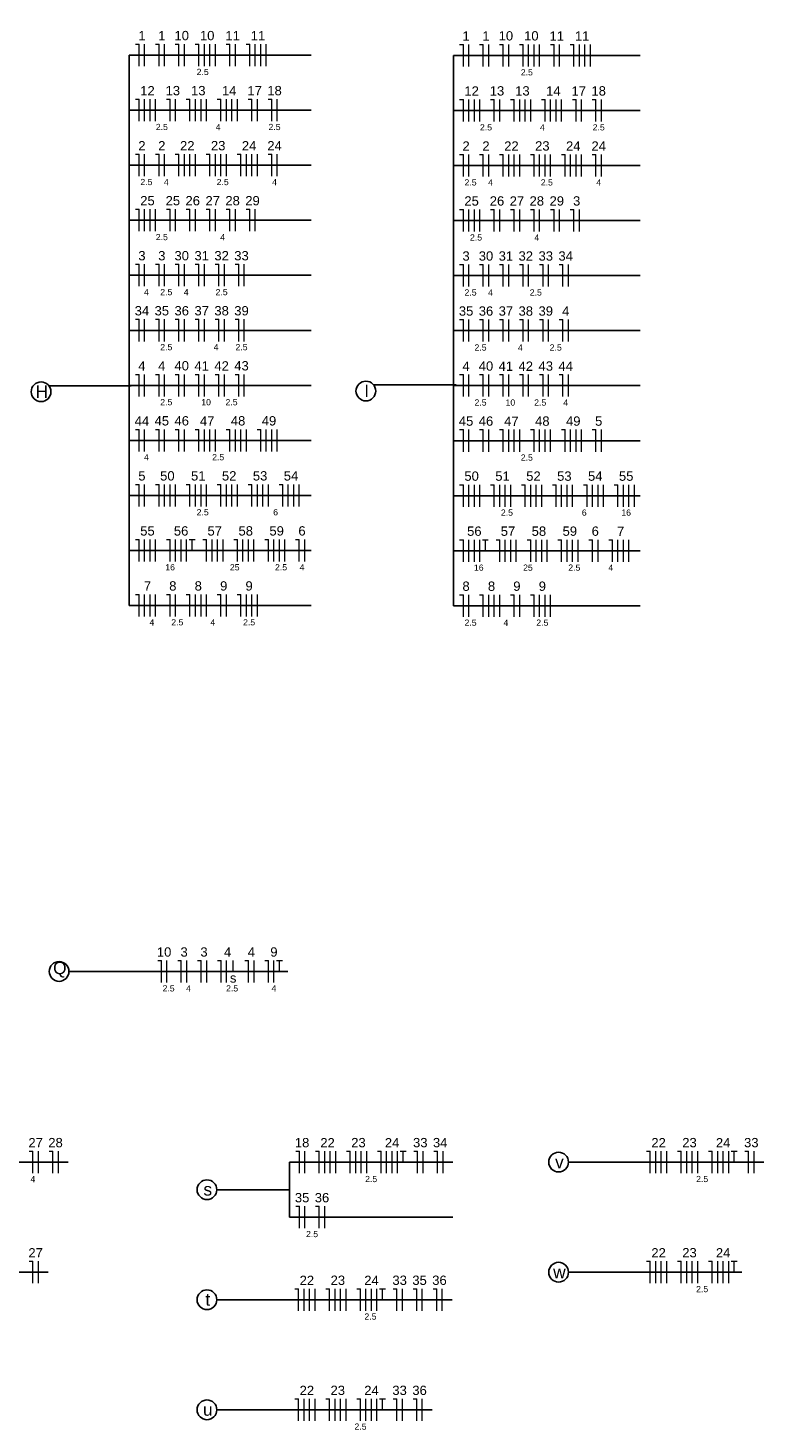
# Model space of a CAD drawing. Header units: millimetres. Extents: x 7 to 269, y 1 to 169.
# Tile 7 of 115: x 35.47 to 43.83, y 62.85 to 78.75. Entities that reach past the tile are written whole.
import ezdxf

# ---------------------------------------------------------------- set-up
doc = ezdxf.new("R2010")
doc.units = ezdxf.units.MM
doc.header["$MEASUREMENT"] = 0
doc.layers.add('Fiação - Marco Polo', color=3, linetype='Continuous', lineweight=9)
doc.layers.add('Linha de Chamada - Marco Polo', color=1, linetype='Continuous', lineweight=25)
doc.styles.add('Arial', font='arial.ttf')

msp = doc.modelspace()

# ---------------------------------------------------------------- linework, layer by layer
at = {"layer": 'Fiação - Marco Polo'}
for p, q in [((36.689, 78.569), (36.731, 78.569)), ((36.731, 78.319), (36.731, 78.569)), ((36.793, 78.319), (36.793, 78.569)), ((36.915, 78.569), (36.957, 78.569)), ((36.957, 78.319), (36.957, 78.569)), ((37.019, 78.319), (37.019, 78.569)), ((37.141, 78.569), (37.183, 78.569)), ((37.183, 78.319), (37.183, 78.569)), ((37.245, 78.319), (37.245, 78.569)), ((37.367, 78.569), (37.409, 78.569)), ((37.409, 78.319), (37.409, 78.569)), ((37.472, 78.319), (37.472, 78.569)), ((37.534, 78.319), (37.534, 78.569)), ((37.597, 78.319), (37.597, 78.569)), ((37.719, 78.569), (37.76, 78.569)), ((37.76, 78.319), (37.76, 78.569)), ((37.823, 78.319), (37.823, 78.569)), ((37.945, 78.569), (37.986, 78.569)), ((37.986, 78.319), (37.986, 78.569)), ((38.049, 78.319), (38.049, 78.569)), ((38.111, 78.319), (38.111, 78.569)), ((38.174, 78.319), (38.174, 78.569)), ((40.37, 78.566), (40.412, 78.566)), ((40.412, 78.316), (40.412, 78.566)), ((40.475, 78.316), (40.475, 78.566)), ((40.596, 78.566), (40.638, 78.566)), ((40.638, 78.316), (40.638, 78.566)), ((40.701, 78.316), (40.701, 78.566)), ((40.823, 78.566), (40.864, 78.566)), ((40.864, 78.316), (40.864, 78.566)), ((40.927, 78.316), (40.927, 78.566)), ((41.049, 78.566), (41.09, 78.566)), ((41.09, 78.316), (41.09, 78.566)), ((41.153, 78.316), (41.153, 78.566)), ((41.215, 78.316), (41.215, 78.566)), ((41.278, 78.316), (41.278, 78.566)), ((41.4, 78.566), (41.442, 78.566)), ((41.442, 78.316), (41.442, 78.566)), ((41.504, 78.316), (41.504, 78.566)), ((41.626, 78.566), (41.668, 78.566)), ((41.668, 78.316), (41.668, 78.566)), ((41.73, 78.316), (41.73, 78.566)), ((41.793, 78.316), (41.793, 78.566)), ((41.855, 78.316), (41.855, 78.566)), ((36.689, 77.944), (36.731, 77.944)), ((36.731, 77.694), (36.731, 77.944)), ((36.793, 77.694), (36.793, 77.944)), ((36.856, 77.694), (36.856, 77.944)), ((36.918, 77.694), (36.918, 77.944)), ((37.04, 77.944), (37.082, 77.944)), ((37.082, 77.694), (37.082, 77.944)), ((37.144, 77.694), (37.144, 77.944)), ((37.266, 77.944), (37.308, 77.944)), ((37.308, 77.694), (37.308, 77.944)), ((37.37, 77.694), (37.37, 77.944)), ((37.433, 77.694), (37.433, 77.944)), ((37.495, 77.694), (37.495, 77.944)), ((37.617, 77.944), (37.659, 77.944)), ((37.659, 77.694), (37.659, 77.944)), ((37.722, 77.694), (37.722, 77.944)), ((37.784, 77.694), (37.784, 77.944)), ((37.847, 77.694), (37.847, 77.944)), ((37.969, 77.944), (38.01, 77.944)), ((38.01, 77.694), (38.01, 77.944)), ((38.073, 77.694), (38.073, 77.944)), ((38.195, 77.944), (38.236, 77.944)), ((38.236, 77.694), (38.236, 77.944)), ((38.299, 77.694), (38.299, 77.944)), ((40.37, 77.941), (40.412, 77.941)), ((40.412, 77.691), (40.412, 77.941)), ((40.475, 77.691), (40.475, 77.941)), ((40.537, 77.691), (40.537, 77.941)), ((40.6, 77.691), (40.6, 77.941)), ((40.721, 77.941), (40.763, 77.941)), ((40.763, 77.691), (40.763, 77.941)), ((40.826, 77.691), (40.826, 77.941)), ((40.948, 77.941), (40.989, 77.941)), ((40.989, 77.691), (40.989, 77.941)), ((41.052, 77.691), (41.052, 77.941)), ((41.114, 77.691), (41.114, 77.941)), ((41.177, 77.691), (41.177, 77.941)), ((41.299, 77.941), (41.34, 77.941)), ((41.34, 77.691), (41.34, 77.941)), ((41.403, 77.691), (41.403, 77.941)), ((41.465, 77.691), (41.465, 77.941)), ((41.528, 77.691), (41.528, 77.941)), ((41.65, 77.941), (41.692, 77.941)), ((41.692, 77.691), (41.692, 77.941)), ((41.754, 77.691), (41.754, 77.941)), ((41.876, 77.941), (41.918, 77.941)), ((41.918, 77.691), (41.918, 77.941)), ((41.98, 77.691), (41.98, 77.941)), ((36.689, 77.319), (36.731, 77.319)), ((36.731, 77.069), (36.731, 77.319)), ((36.793, 77.069), (36.793, 77.319)), ((36.915, 77.319), (36.957, 77.319)), ((36.957, 77.069), (36.957, 77.319)), ((37.019, 77.069), (37.019, 77.319)), ((37.141, 77.319), (37.183, 77.319)), ((37.183, 77.069), (37.183, 77.319)), ((37.245, 77.069), (37.245, 77.319)), ((37.308, 77.069), (37.308, 77.319)), ((37.37, 77.069), (37.37, 77.319)), ((37.492, 77.319), (37.534, 77.319)), ((37.534, 77.069), (37.534, 77.319)), ((37.597, 77.069), (37.597, 77.319)), ((37.659, 77.069), (37.659, 77.319)), ((37.722, 77.069), (37.722, 77.319)), ((37.844, 77.319), (37.885, 77.319)), ((37.885, 77.069), (37.885, 77.319)), ((37.948, 77.069), (37.948, 77.319)), ((38.01, 77.069), (38.01, 77.319)), ((38.073, 77.069), (38.073, 77.319)), ((38.195, 77.319), (38.236, 77.319)), ((38.236, 77.069), (38.236, 77.319)), ((38.299, 77.069), (38.299, 77.319)), ((40.37, 77.316), (40.412, 77.316)), ((40.412, 77.066), (40.412, 77.316)), ((40.475, 77.066), (40.475, 77.316)), ((40.596, 77.316), (40.638, 77.316)), ((40.638, 77.066), (40.638, 77.316)), ((40.701, 77.066), (40.701, 77.316)), ((40.823, 77.316), (40.864, 77.316)), ((40.864, 77.066), (40.864, 77.316)), ((40.927, 77.066), (40.927, 77.316)), ((40.989, 77.066), (40.989, 77.316)), ((41.052, 77.066), (41.052, 77.316)), ((41.174, 77.316), (41.215, 77.316)), ((41.215, 77.066), (41.215, 77.316)), ((41.278, 77.066), (41.278, 77.316)), ((41.34, 77.066), (41.34, 77.316)), ((41.403, 77.066), (41.403, 77.316)), ((41.525, 77.316), (41.567, 77.316)), ((41.567, 77.066), (41.567, 77.316)), ((41.629, 77.066), (41.629, 77.316)), ((41.692, 77.066), (41.692, 77.316)), ((41.754, 77.066), (41.754, 77.316)), ((41.876, 77.316), (41.918, 77.316)), ((41.918, 77.066), (41.918, 77.316)), ((41.98, 77.066), (41.98, 77.316)), ((36.689, 76.694), (36.731, 76.694)), ((36.731, 76.444), (36.731, 76.694)), ((36.793, 76.444), (36.793, 76.694)), ((36.856, 76.444), (36.856, 76.694)), ((36.918, 76.444), (36.918, 76.694)), ((37.04, 76.694), (37.082, 76.694)), ((37.082, 76.444), (37.082, 76.694)), ((37.144, 76.444), (37.144, 76.694)), ((37.266, 76.694), (37.308, 76.694)), ((37.308, 76.444), (37.308, 76.694)), ((37.37, 76.444), (37.37, 76.694)), ((37.492, 76.694), (37.534, 76.694)), ((37.534, 76.444), (37.534, 76.694)), ((37.597, 76.444), (37.597, 76.694)), ((37.719, 76.694), (37.76, 76.694)), ((37.76, 76.444), (37.76, 76.694)), ((37.823, 76.444), (37.823, 76.694)), ((37.945, 76.694), (37.986, 76.694)), ((37.986, 76.444), (37.986, 76.694)), ((38.049, 76.444), (38.049, 76.694)), ((40.37, 76.691), (40.412, 76.691)), ((40.412, 76.441), (40.412, 76.691)), ((40.475, 76.441), (40.475, 76.691)), ((40.537, 76.441), (40.537, 76.691)), ((40.6, 76.441), (40.6, 76.691)), ((40.721, 76.691), (40.763, 76.691)), ((40.763, 76.441), (40.763, 76.691)), ((40.826, 76.441), (40.826, 76.691)), ((40.948, 76.691), (40.989, 76.691)), ((40.989, 76.441), (40.989, 76.691)), ((41.052, 76.441), (41.052, 76.691)), ((41.174, 76.691), (41.215, 76.691)), ((41.215, 76.441), (41.215, 76.691)), ((41.278, 76.441), (41.278, 76.691)), ((41.4, 76.691), (41.442, 76.691)), ((41.442, 76.441), (41.442, 76.691)), ((41.504, 76.441), (41.504, 76.691)), ((41.626, 76.691), (41.668, 76.691)), ((41.668, 76.441), (41.668, 76.691)), ((41.73, 76.441), (41.73, 76.691)), ((36.689, 76.069), (36.731, 76.069)), ((36.731, 75.819), (36.731, 76.069)), ((36.793, 75.819), (36.793, 76.069)), ((36.915, 76.069), (36.957, 76.069)), ((36.957, 75.819), (36.957, 76.069)), ((37.019, 75.819), (37.019, 76.069)), ((37.141, 76.069), (37.183, 76.069)), ((37.183, 75.819), (37.183, 76.069)), ((37.245, 75.819), (37.245, 76.069)), ((37.367, 76.069), (37.409, 76.069)), ((37.409, 75.819), (37.409, 76.069)), ((37.472, 75.819), (37.472, 76.069)), ((37.594, 76.069), (37.635, 76.069)), ((37.635, 75.819), (37.635, 76.069)), ((37.698, 75.819), (37.698, 76.069)), ((37.82, 76.069), (37.861, 76.069)), ((37.861, 75.819), (37.861, 76.069)), ((37.924, 75.819), (37.924, 76.069)), ((40.37, 76.066), (40.412, 76.066)), ((40.412, 75.816), (40.412, 76.066)), ((40.475, 75.816), (40.475, 76.066)), ((40.596, 76.066), (40.638, 76.066)), ((40.638, 75.816), (40.638, 76.066)), ((40.701, 75.816), (40.701, 76.066)), ((40.823, 76.066), (40.864, 76.066)), ((40.864, 75.816), (40.864, 76.066)), ((40.927, 75.816), (40.927, 76.066)), ((41.049, 76.066), (41.09, 76.066)), ((41.09, 75.816), (41.09, 76.066)), ((41.153, 75.816), (41.153, 76.066)), ((41.275, 76.066), (41.317, 76.066)), ((41.317, 75.816), (41.317, 76.066)), ((41.379, 75.816), (41.379, 76.066)), ((41.501, 76.066), (41.543, 76.066)), ((41.543, 75.816), (41.543, 76.066)), ((41.605, 75.816), (41.605, 76.066)), ((36.689, 75.444), (36.731, 75.444)), ((36.731, 75.194), (36.731, 75.444)), ((36.793, 75.194), (36.793, 75.444)), ((36.915, 75.444), (36.957, 75.444)), ((36.957, 75.194), (36.957, 75.444)), ((37.019, 75.194), (37.019, 75.444)), ((37.141, 75.444), (37.183, 75.444)), ((37.183, 75.194), (37.183, 75.444)), ((37.245, 75.194), (37.245, 75.444)), ((37.367, 75.444), (37.409, 75.444)), ((37.409, 75.194), (37.409, 75.444)), ((37.472, 75.194), (37.472, 75.444)), ((37.594, 75.444), (37.635, 75.444)), ((37.635, 75.194), (37.635, 75.444)), ((37.698, 75.194), (37.698, 75.444)), ((37.82, 75.444), (37.861, 75.444)), ((37.861, 75.194), (37.861, 75.444)), ((37.924, 75.194), (37.924, 75.444)), ((40.37, 75.441), (40.412, 75.441)), ((40.412, 75.191), (40.412, 75.441)), ((40.475, 75.191), (40.475, 75.441)), ((40.596, 75.441), (40.638, 75.441)), ((40.638, 75.191), (40.638, 75.441)), ((40.701, 75.191), (40.701, 75.441)), ((40.823, 75.441), (40.864, 75.441)), ((40.864, 75.191), (40.864, 75.441)), ((40.927, 75.191), (40.927, 75.441)), ((41.049, 75.441), (41.09, 75.441)), ((41.09, 75.191), (41.09, 75.441)), ((41.153, 75.191), (41.153, 75.441)), ((41.275, 75.441), (41.317, 75.441)), ((41.317, 75.191), (41.317, 75.441)), ((41.379, 75.191), (41.379, 75.441)), ((41.501, 75.441), (41.543, 75.441)), ((41.543, 75.191), (41.543, 75.441)), ((41.605, 75.191), (41.605, 75.441)), ((36.689, 74.819), (36.731, 74.819)), ((36.731, 74.569), (36.731, 74.819)), ((36.793, 74.569), (36.793, 74.819)), ((36.915, 74.819), (36.957, 74.819)), ((36.957, 74.569), (36.957, 74.819)), ((37.019, 74.569), (37.019, 74.819)), ((37.141, 74.819), (37.183, 74.819)), ((37.183, 74.569), (37.183, 74.819)), ((37.245, 74.569), (37.245, 74.819)), ((37.367, 74.819), (37.409, 74.819)), ((37.409, 74.569), (37.409, 74.819)), ((37.472, 74.569), (37.472, 74.819)), ((37.594, 74.819), (37.635, 74.819)), ((37.635, 74.569), (37.635, 74.819)), ((37.698, 74.569), (37.698, 74.819)), ((37.82, 74.819), (37.861, 74.819)), ((37.861, 74.569), (37.861, 74.819)), ((37.924, 74.569), (37.924, 74.819)), ((40.37, 74.816), (40.412, 74.816)), ((40.412, 74.566), (40.412, 74.816)), ((40.475, 74.566), (40.475, 74.816)), ((40.596, 74.816), (40.638, 74.816)), ((40.638, 74.566), (40.638, 74.816)), ((40.701, 74.566), (40.701, 74.816)), ((40.823, 74.816), (40.864, 74.816)), ((40.864, 74.566), (40.864, 74.816)), ((40.927, 74.566), (40.927, 74.816)), ((41.049, 74.816), (41.09, 74.816)), ((41.09, 74.566), (41.09, 74.816)), ((41.153, 74.566), (41.153, 74.816)), ((41.275, 74.816), (41.317, 74.816)), ((41.317, 74.566), (41.317, 74.816)), ((41.379, 74.566), (41.379, 74.816)), ((41.501, 74.816), (41.543, 74.816)), ((41.543, 74.566), (41.543, 74.816)), ((41.605, 74.566), (41.605, 74.816)), ((36.689, 74.194), (36.731, 74.194)), ((36.731, 73.944), (36.731, 74.194)), ((36.793, 73.944), (36.793, 74.194)), ((36.915, 74.194), (36.957, 74.194)), ((36.957, 73.944), (36.957, 74.194)), ((37.019, 73.944), (37.019, 74.194)), ((37.141, 74.194), (37.183, 74.194)), ((37.183, 73.944), (37.183, 74.194)), ((37.245, 73.944), (37.245, 74.194)), ((37.367, 74.194), (37.409, 74.194)), ((37.409, 73.944), (37.409, 74.194)), ((37.472, 73.944), (37.472, 74.194)), ((37.534, 73.944), (37.534, 74.194)), ((37.597, 73.944), (37.597, 74.194)), ((37.719, 74.194), (37.76, 74.194)), ((37.76, 73.944), (37.76, 74.194)), ((37.823, 73.944), (37.823, 74.194)), ((37.885, 73.944), (37.885, 74.194)), ((37.948, 73.944), (37.948, 74.194)), ((38.07, 74.194), (38.111, 74.194)), ((38.111, 73.944), (38.111, 74.194)), ((38.174, 73.944), (38.174, 74.194)), ((38.236, 73.944), (38.236, 74.194)), ((38.299, 73.944), (38.299, 74.194)), ((40.37, 74.191), (40.412, 74.191)), ((40.412, 73.941), (40.412, 74.191)), ((40.475, 73.941), (40.475, 74.191)), ((40.596, 74.191), (40.638, 74.191)), ((40.638, 73.941), (40.638, 74.191)), ((40.701, 73.941), (40.701, 74.191)), ((40.823, 74.191), (40.864, 74.191)), ((40.864, 73.941), (40.864, 74.191)), ((40.927, 73.941), (40.927, 74.191)), ((40.989, 73.941), (40.989, 74.191)), ((41.052, 73.941), (41.052, 74.191)), ((41.174, 74.191), (41.215, 74.191)), ((41.215, 73.941), (41.215, 74.191)), ((41.278, 73.941), (41.278, 74.191)), ((41.34, 73.941), (41.34, 74.191)), ((41.403, 73.941), (41.403, 74.191)), ((41.525, 74.191), (41.567, 74.191)), ((41.567, 73.941), (41.567, 74.191)), ((41.629, 73.941), (41.629, 74.191)), ((41.692, 73.941), (41.692, 74.191)), ((41.754, 73.941), (41.754, 74.191)), ((41.876, 74.191), (41.918, 74.191)), ((41.918, 73.941), (41.918, 74.191)), ((41.98, 73.941), (41.98, 74.191)), ((36.689, 73.569), (36.731, 73.569)), ((36.731, 73.319), (36.731, 73.569)), ((36.793, 73.319), (36.793, 73.569)), ((36.915, 73.569), (36.957, 73.569)), ((36.957, 73.319), (36.957, 73.569)), ((37.019, 73.319), (37.019, 73.569)), ((37.082, 73.319), (37.082, 73.569)), ((37.144, 73.319), (37.144, 73.569)), ((37.266, 73.569), (37.308, 73.569)), ((37.308, 73.319), (37.308, 73.569)), ((37.37, 73.319), (37.37, 73.569)), ((37.433, 73.319), (37.433, 73.569)), ((37.495, 73.319), (37.495, 73.569)), ((37.617, 73.569), (37.659, 73.569)), ((37.659, 73.319), (37.659, 73.569)), ((37.722, 73.319), (37.722, 73.569)), ((37.784, 73.319), (37.784, 73.569)), ((37.847, 73.319), (37.847, 73.569)), ((37.969, 73.569), (38.01, 73.569)), ((38.01, 73.319), (38.01, 73.569)), ((38.073, 73.319), (38.073, 73.569)), ((38.135, 73.319), (38.135, 73.569)), ((38.198, 73.319), (38.198, 73.569)), ((38.32, 73.569), (38.361, 73.569)), ((38.361, 73.319), (38.361, 73.569)), ((38.424, 73.319), (38.424, 73.569)), ((38.486, 73.319), (38.486, 73.569)), ((38.549, 73.319), (38.549, 73.569)), ((40.37, 73.566), (40.412, 73.566)), ((40.412, 73.316), (40.412, 73.566)), ((40.475, 73.316), (40.475, 73.566)), ((40.537, 73.316), (40.537, 73.566)), ((40.6, 73.316), (40.6, 73.566)), ((40.721, 73.566), (40.763, 73.566)), ((40.763, 73.316), (40.763, 73.566)), ((40.826, 73.316), (40.826, 73.566)), ((40.888, 73.316), (40.888, 73.566)), ((40.951, 73.316), (40.951, 73.566)), ((41.073, 73.566), (41.114, 73.566)), ((41.114, 73.316), (41.114, 73.566)), ((41.177, 73.316), (41.177, 73.566)), ((41.239, 73.316), (41.239, 73.566)), ((41.302, 73.316), (41.302, 73.566)), ((41.424, 73.566), (41.465, 73.566)), ((41.465, 73.316), (41.465, 73.566)), ((41.528, 73.316), (41.528, 73.566)), ((41.59, 73.316), (41.59, 73.566)), ((41.653, 73.316), (41.653, 73.566)), ((41.775, 73.566), (41.817, 73.566)), ((41.817, 73.316), (41.817, 73.566)), ((41.879, 73.316), (41.879, 73.566)), ((41.942, 73.316), (41.942, 73.566)), ((42.004, 73.316), (42.004, 73.566)), ((42.126, 73.566), (42.168, 73.566)), ((42.168, 73.316), (42.168, 73.566)), ((42.23, 73.316), (42.23, 73.566)), ((42.293, 73.316), (42.293, 73.566)), ((42.355, 73.316), (42.355, 73.566)), ((36.689, 72.944), (36.731, 72.944)), ((36.731, 72.694), (36.731, 72.944)), ((36.793, 72.694), (36.793, 72.944)), ((36.856, 72.694), (36.856, 72.944)), ((36.918, 72.694), (36.918, 72.944)), ((37.04, 72.944), (37.082, 72.944)), ((37.082, 72.694), (37.082, 72.944)), ((37.144, 72.694), (37.144, 72.944)), ((37.207, 72.694), (37.207, 72.944)), ((37.269, 72.694), (37.269, 72.944)), ((37.299, 72.944), (37.365, 72.944)), ((37.332, 72.819), (37.332, 72.944)), ((37.454, 72.944), (37.495, 72.944)), ((37.495, 72.694), (37.495, 72.944)), ((37.558, 72.694), (37.558, 72.944)), ((37.62, 72.694), (37.62, 72.944)), ((37.683, 72.694), (37.683, 72.944)), ((37.805, 72.944), (37.847, 72.944)), ((37.847, 72.694), (37.847, 72.944)), ((37.909, 72.694), (37.909, 72.944)), ((37.972, 72.694), (37.972, 72.944)), ((38.034, 72.694), (38.034, 72.944)), ((38.156, 72.944), (38.198, 72.944)), ((38.198, 72.694), (38.198, 72.944)), ((38.26, 72.694), (38.26, 72.944)), ((38.323, 72.694), (38.323, 72.944)), ((38.385, 72.694), (38.385, 72.944)), ((38.507, 72.944), (38.549, 72.944)), ((38.549, 72.694), (38.549, 72.944)), ((38.611, 72.694), (38.611, 72.944)), ((40.37, 72.941), (40.412, 72.941)), ((40.412, 72.691), (40.412, 72.941)), ((40.475, 72.691), (40.475, 72.941)), ((40.537, 72.691), (40.537, 72.941)), ((40.6, 72.691), (40.6, 72.941)), ((40.629, 72.941), (40.695, 72.941)), ((40.662, 72.816), (40.662, 72.941)), ((40.784, 72.941), (40.826, 72.941)), ((40.826, 72.691), (40.826, 72.941)), ((40.888, 72.691), (40.888, 72.941)), ((40.951, 72.691), (40.951, 72.941)), ((41.013, 72.691), (41.013, 72.941)), ((41.135, 72.941), (41.177, 72.941)), ((41.177, 72.691), (41.177, 72.941)), ((41.239, 72.691), (41.239, 72.941)), ((41.302, 72.691), (41.302, 72.941)), ((41.364, 72.691), (41.364, 72.941)), ((41.486, 72.941), (41.528, 72.941)), ((41.528, 72.691), (41.528, 72.941)), ((41.59, 72.691), (41.59, 72.941)), ((41.653, 72.691), (41.653, 72.941)), ((41.715, 72.691), (41.715, 72.941)), ((41.837, 72.941), (41.879, 72.941)), ((41.879, 72.691), (41.879, 72.941)), ((41.942, 72.691), (41.942, 72.941)), ((42.063, 72.941), (42.105, 72.941)), ((42.105, 72.691), (42.105, 72.941)), ((42.168, 72.691), (42.168, 72.941)), ((42.23, 72.691), (42.23, 72.941)), ((42.293, 72.691), (42.293, 72.941)), ((36.689, 72.319), (36.731, 72.319)), ((36.731, 72.069), (36.731, 72.319)), ((36.793, 72.069), (36.793, 72.319)), ((36.856, 72.069), (36.856, 72.319)), ((36.918, 72.069), (36.918, 72.319)), ((37.04, 72.319), (37.082, 72.319)), ((37.082, 72.069), (37.082, 72.319)), ((37.144, 72.069), (37.144, 72.319)), ((37.266, 72.319), (37.308, 72.319)), ((37.308, 72.069), (37.308, 72.319)), ((37.37, 72.069), (37.37, 72.319)), ((37.433, 72.069), (37.433, 72.319)), ((37.495, 72.069), (37.495, 72.319)), ((37.617, 72.319), (37.659, 72.319)), ((37.659, 72.069), (37.659, 72.319)), ((37.722, 72.069), (37.722, 72.319)), ((37.844, 72.319), (37.885, 72.319)), ((37.885, 72.069), (37.885, 72.319)), ((37.948, 72.069), (37.948, 72.319)), ((38.01, 72.069), (38.01, 72.319)), ((38.073, 72.069), (38.073, 72.319)), ((40.37, 72.316), (40.412, 72.316)), ((40.412, 72.066), (40.412, 72.316)), ((40.475, 72.066), (40.475, 72.316)), ((40.596, 72.316), (40.638, 72.316)), ((40.638, 72.066), (40.638, 72.316)), ((40.701, 72.066), (40.701, 72.316)), ((40.763, 72.066), (40.763, 72.316)), ((40.826, 72.066), (40.826, 72.316)), ((40.948, 72.316), (40.989, 72.316)), ((40.989, 72.066), (40.989, 72.316)), ((41.052, 72.066), (41.052, 72.316)), ((41.174, 72.316), (41.215, 72.316)), ((41.215, 72.066), (41.215, 72.316)), ((41.278, 72.066), (41.278, 72.316)), ((41.34, 72.066), (41.34, 72.316)), ((41.403, 72.066), (41.403, 72.316)), ((36.942, 68.163), (36.983, 68.163)), ((36.983, 67.913), (36.983, 68.163)), ((37.046, 67.913), (37.046, 68.163)), ((37.168, 68.163), (37.209, 68.163)), ((37.209, 67.913), (37.209, 68.163)), ((37.272, 67.913), (37.272, 68.163)), ((37.394, 68.163), (37.435, 68.163)), ((37.435, 67.913), (37.435, 68.163)), ((37.498, 67.913), (37.498, 68.163)), ((37.62, 68.163), (37.662, 68.163)), ((37.662, 67.913), (37.662, 68.163)), ((37.724, 67.913), (37.724, 68.163)), ((37.798, 68.038), (37.798, 68.163)), ((37.931, 68.163), (37.972, 68.163)), ((37.972, 67.913), (37.972, 68.163)), ((38.035, 67.913), (38.035, 68.163)), ((38.157, 68.163), (38.199, 68.163)), ((38.199, 67.913), (38.199, 68.163)), ((38.261, 67.913), (38.261, 68.163)), ((38.29, 68.163), (38.357, 68.163)), ((38.324, 68.038), (38.324, 68.163)), ((35.482, 65.998), (35.524, 65.998)), ((35.524, 65.748), (35.524, 65.998)), ((35.587, 65.748), (35.587, 65.998)), ((35.708, 65.998), (35.75, 65.998)), ((35.75, 65.748), (35.75, 65.998)), ((35.813, 65.748), (35.813, 65.998)), ((38.508, 65.998), (38.55, 65.998)), ((38.55, 65.748), (38.55, 65.998)), ((38.612, 65.748), (38.612, 65.998)), ((38.734, 65.998), (38.776, 65.998)), ((38.776, 65.748), (38.776, 65.998)), ((38.839, 65.748), (38.839, 65.998)), ((38.901, 65.748), (38.901, 65.998)), ((38.964, 65.748), (38.964, 65.998)), ((39.085, 65.998), (39.127, 65.998)), ((39.127, 65.748), (39.127, 65.998)), ((39.19, 65.748), (39.19, 65.998)), ((39.252, 65.748), (39.252, 65.998)), ((39.315, 65.748), (39.315, 65.998)), ((39.437, 65.998), (39.478, 65.998)), ((39.478, 65.748), (39.478, 65.998)), ((39.541, 65.748), (39.541, 65.998)), ((39.603, 65.748), (39.603, 65.998)), ((39.666, 65.748), (39.666, 65.998)), ((39.695, 65.998), (39.762, 65.998)), ((39.728, 65.873), (39.728, 65.998)), ((39.85, 65.998), (39.892, 65.998)), ((39.892, 65.748), (39.892, 65.998)), ((39.954, 65.748), (39.954, 65.998)), ((40.076, 65.998), (40.118, 65.998)), ((40.118, 65.748), (40.118, 65.998)), ((40.181, 65.748), (40.181, 65.998)), ((42.493, 65.998), (42.535, 65.998)), ((42.535, 65.748), (42.535, 65.998)), ((42.598, 65.748), (42.598, 65.998)), ((42.66, 65.748), (42.66, 65.998)), ((42.723, 65.748), (42.723, 65.998)), ((42.844, 65.998), (42.886, 65.998)), ((42.886, 65.748), (42.886, 65.998)), ((42.949, 65.748), (42.949, 65.998)), ((43.011, 65.748), (43.011, 65.998)), ((43.074, 65.748), (43.074, 65.998)), ((43.196, 65.998), (43.237, 65.998)), ((43.237, 65.748), (43.237, 65.998)), ((43.3, 65.748), (43.3, 65.998)), ((43.362, 65.748), (43.362, 65.998)), ((43.425, 65.748), (43.425, 65.998)), ((43.454, 65.998), (43.521, 65.998)), ((43.487, 65.873), (43.487, 65.998)), ((43.609, 65.998), (43.651, 65.998)), ((43.651, 65.748), (43.651, 65.998)), ((43.713, 65.748), (43.713, 65.998)), ((38.508, 65.373), (38.55, 65.373)), ((38.55, 65.123), (38.55, 65.373)), ((38.612, 65.123), (38.612, 65.373)), ((38.734, 65.373), (38.776, 65.373)), ((38.776, 65.123), (38.776, 65.373)), ((38.839, 65.123), (38.839, 65.373)), ((35.482, 64.748), (35.524, 64.748)), ((35.524, 64.498), (35.524, 64.748)), ((35.587, 64.498), (35.587, 64.748)), ((42.493, 64.748), (42.535, 64.748)), ((42.535, 64.498), (42.535, 64.748)), ((42.598, 64.498), (42.598, 64.748)), ((42.66, 64.498), (42.66, 64.748)), ((42.723, 64.498), (42.723, 64.748)), ((42.844, 64.748), (42.886, 64.748)), ((42.886, 64.498), (42.886, 64.748)), ((42.949, 64.498), (42.949, 64.748)), ((43.011, 64.498), (43.011, 64.748)), ((43.074, 64.498), (43.074, 64.748)), ((43.196, 64.748), (43.237, 64.748)), ((43.237, 64.498), (43.237, 64.748)), ((43.3, 64.498), (43.3, 64.748)), ((43.362, 64.498), (43.362, 64.748)), ((43.425, 64.498), (43.425, 64.748)), ((43.454, 64.748), (43.521, 64.748)), ((43.487, 64.623), (43.487, 64.748)), ((38.5, 64.435), (38.541, 64.435)), ((38.541, 64.185), (38.541, 64.435)), ((38.604, 64.185), (38.604, 64.435)), ((38.666, 64.185), (38.666, 64.435)), ((38.729, 64.185), (38.729, 64.435)), ((38.851, 64.435), (38.893, 64.435)), ((38.893, 64.185), (38.893, 64.435)), ((38.955, 64.185), (38.955, 64.435)), ((39.018, 64.185), (39.018, 64.435)), ((39.08, 64.185), (39.08, 64.435)), ((39.202, 64.435), (39.244, 64.435)), ((39.244, 64.185), (39.244, 64.435)), ((39.306, 64.185), (39.306, 64.435)), ((39.369, 64.185), (39.369, 64.435)), ((39.431, 64.185), (39.431, 64.435)), ((39.46, 64.435), (39.527, 64.435)), ((39.494, 64.31), (39.494, 64.435)), ((39.616, 64.435), (39.657, 64.435)), ((39.657, 64.185), (39.657, 64.435)), ((39.72, 64.185), (39.72, 64.435)), ((39.842, 64.435), (39.883, 64.435)), ((39.883, 64.185), (39.883, 64.435)), ((39.946, 64.185), (39.946, 64.435)), ((40.068, 64.435), (40.11, 64.435)), ((40.11, 64.185), (40.11, 64.435)), ((40.172, 64.185), (40.172, 64.435)), ((38.5, 63.185), (38.541, 63.185)), ((38.541, 62.935), (38.541, 63.185)), ((38.604, 62.935), (38.604, 63.185)), ((38.666, 62.935), (38.666, 63.185)), ((38.729, 62.935), (38.729, 63.185)), ((38.851, 63.185), (38.893, 63.185)), ((38.893, 62.935), (38.893, 63.185)), ((38.955, 62.935), (38.955, 63.185)), ((39.018, 62.935), (39.018, 63.185)), ((39.08, 62.935), (39.08, 63.185)), ((39.202, 63.185), (39.244, 63.185)), ((39.244, 62.935), (39.244, 63.185)), ((39.306, 62.935), (39.306, 63.185)), ((39.369, 62.935), (39.369, 63.185)), ((39.431, 62.935), (39.431, 63.185)), ((39.46, 63.185), (39.527, 63.185)), ((39.494, 63.06), (39.494, 63.185)), ((39.616, 63.185), (39.657, 63.185)), ((39.657, 62.935), (39.657, 63.185)), ((39.72, 62.935), (39.72, 63.185)), ((39.842, 63.185), (39.883, 63.185)), ((39.883, 62.935), (39.883, 63.185)), ((39.946, 62.935), (39.946, 63.185))]:
    msp.add_line(p, q, dxfattribs=at)
at = {"layer": 'Linha de Chamada - Marco Polo'}
for p, q in [((38.683, 78.444), (36.618, 78.444)), ((36.618, 78.444), (36.618, 72.194)), ((42.418, 78.441), (40.299, 78.441)), ((40.299, 78.441), (40.299, 72.191)), ((38.683, 77.819), (36.618, 77.819)), ((42.418, 77.816), (40.299, 77.816)), ((38.683, 77.194), (36.618, 77.194)), ((42.418, 77.191), (40.299, 77.191)), ((38.683, 76.569), (36.618, 76.569)), ((42.418, 76.566), (40.299, 76.566)), ((38.683, 75.944), (36.618, 75.944)), ((42.418, 75.941), (40.299, 75.941)), ((38.683, 75.319), (36.618, 75.319)), ((42.418, 75.316), (40.299, 75.316)), ((35.705, 74.69), (36.641, 74.69)), ((38.683, 74.694), (36.618, 74.694)), ((39.393, 74.699), (40.33, 74.699)), ((42.418, 74.691), (40.299, 74.691)), ((38.683, 74.069), (36.618, 74.069)), ((42.418, 74.066), (40.299, 74.066)), ((38.683, 73.444), (36.618, 73.444)), ((42.418, 73.441), (40.299, 73.441)), ((38.683, 72.819), (36.618, 72.819)), ((42.418, 72.816), (40.299, 72.816)), ((38.683, 72.194), (36.618, 72.194)), ((42.418, 72.191), (40.299, 72.191)), ((35.933, 68.038), (36.87, 68.038)), ((38.419, 68.038), (36.87, 68.038)), ((35.925, 65.873), (35.131, 65.873)), ((40.293, 65.873), (38.437, 65.873)), ((38.437, 65.873), (38.437, 65.248)), ((41.606, 65.873), (42.431, 65.873)), ((43.826, 65.873), (42.431, 65.873)), ((37.613, 65.56), (38.437, 65.56)), ((40.293, 65.248), (38.437, 65.248)), ((35.699, 64.623), (35.131, 64.623)), ((41.606, 64.623), (42.431, 64.623)), ((43.573, 64.623), (42.431, 64.623)), ((37.613, 64.31), (38.437, 64.31)), ((40.285, 64.31), (38.437, 64.31)), ((37.613, 63.06), (38.437, 63.06)), ((40.059, 63.06), (38.437, 63.06))]:
    msp.add_line(p, q, dxfattribs=at)
for centre in [(35.617, 74.621), (39.305, 74.63), (35.822, 68.038), (41.494, 65.873), (37.501, 65.56), (41.494, 64.623), (37.501, 64.31), (37.501, 63.06)]:
    msp.add_circle(centre, 0.112, dxfattribs=at)

# ---------------------------------------------------------------- texts
at = {"layer": 'Fiação - Marco Polo', "attachment_point": 8, "line_spacing_factor": 0.798, "style": 'Arial'}
for s, insert, char_height, width in [('1', (36.762, 78.612), 0.106, 0.12708), ('1', (36.988, 78.612), 0.106, 0.12708), ('10', (37.214, 78.612), 0.1059, 0.25416), ('10', (37.503, 78.612), 0.1059, 0.25416), ('11', (37.792, 78.612), 0.1059, 0.25416), ('11', (38.08, 78.612), 0.1059, 0.25416), ('1', (40.443, 78.609), 0.106, 0.12708), ('1', (40.669, 78.609), 0.106, 0.12708), ('10', (40.895, 78.609), 0.1059, 0.25416), ('10', (41.184, 78.609), 0.1059, 0.25416), ('11', (41.473, 78.609), 0.1059, 0.25416), ('11', (41.761, 78.609), 0.1059, 0.25416), ('2.5', (37.452, 78.217), 0.0706, 0.25416), ('2.5', (41.133, 78.213), 0.0706, 0.25416), ('12', (36.825, 77.987), 0.1059, 0.25416), ('13', (37.113, 77.987), 0.1059, 0.25416), ('13', (37.402, 77.987), 0.1059, 0.25416), ('14', (37.753, 77.987), 0.1059, 0.25416), ('17', (38.042, 77.987), 0.1059, 0.25416), ('18', (38.268, 77.987), 0.1059, 0.25416), ('12', (40.506, 77.984), 0.1059, 0.25416), ('13', (40.794, 77.984), 0.1059, 0.25416), ('13', (41.083, 77.984), 0.1059, 0.25416), ('14', (41.434, 77.984), 0.1059, 0.25416), ('17', (41.723, 77.984), 0.1059, 0.25416), ('18', (41.949, 77.984), 0.1059, 0.25416), ('2.5', (36.988, 77.592), 0.0706, 0.25416), ('4', (37.628, 77.592), 0.0706, 0.08472), ('2.5', (38.268, 77.592), 0.0706, 0.25416), ('2.5', (40.669, 77.588), 0.0706, 0.25416), ('4', (41.309, 77.588), 0.0706, 0.08472), ('2.5', (41.949, 77.588), 0.0706, 0.25416), ('2', (36.762, 77.362), 0.106, 0.12708), ('2', (36.988, 77.362), 0.106, 0.12708), ('22', (37.277, 77.362), 0.1059, 0.25416), ('23', (37.628, 77.362), 0.1059, 0.25416), ('24', (37.979, 77.362), 0.1059, 0.25416), ('24', (38.268, 77.362), 0.1059, 0.25416), ('2', (40.443, 77.359), 0.106, 0.12708), ('2', (40.669, 77.359), 0.106, 0.12708), ('22', (40.958, 77.359), 0.1059, 0.25416), ('23', (41.309, 77.359), 0.1059, 0.25416), ('24', (41.66, 77.359), 0.1059, 0.25416), ('24', (41.949, 77.359), 0.1059, 0.25416), ('2.5', (36.813, 76.967), 0.0706, 0.25416), ('4', (37.039, 76.967), 0.0706, 0.08472), ('2.5', (37.679, 76.967), 0.0706, 0.25416), ('4', (38.268, 76.967), 0.0706, 0.08472), ('2.5', (40.494, 76.963), 0.0706, 0.25416), ('4', (40.72, 76.963), 0.0706, 0.08472), ('2.5', (41.36, 76.963), 0.0706, 0.25416), ('4', (41.949, 76.963), 0.0706, 0.08472), ('25', (36.825, 76.737), 0.1059, 0.25416), ('25', (37.113, 76.737), 0.1059, 0.25416), ('26', (37.339, 76.737), 0.1059, 0.25416), ('27', (37.566, 76.737), 0.1059, 0.25416), ('28', (37.792, 76.737), 0.1059, 0.25416), ('29', (38.018, 76.737), 0.1059, 0.25416), ('25', (40.506, 76.734), 0.1059, 0.25416), ('26', (40.794, 76.734), 0.1059, 0.25416), ('27', (41.02, 76.734), 0.1059, 0.25416), ('28', (41.246, 76.734), 0.1059, 0.25416), ('29', (41.473, 76.734), 0.1059, 0.25416), ('3', (41.699, 76.734), 0.106, 0.12708), ('2.5', (36.988, 76.342), 0.0706, 0.25416), ('4', (37.679, 76.342), 0.0706, 0.08472), ('2.5', (40.556, 76.338), 0.0706, 0.25416), ('4', (41.246, 76.338), 0.0706, 0.08472), ('3', (36.762, 76.112), 0.106, 0.12708), ('3', (36.988, 76.112), 0.106, 0.12708), ('30', (37.214, 76.112), 0.1059, 0.25416), ('31', (37.441, 76.112), 0.1059, 0.25416), ('32', (37.667, 76.112), 0.1059, 0.25416), ('33', (37.893, 76.112), 0.1059, 0.25416), ('3', (40.443, 76.109), 0.106, 0.12708), ('30', (40.669, 76.109), 0.1059, 0.25416), ('31', (40.895, 76.109), 0.1059, 0.25416), ('32', (41.121, 76.109), 0.1059, 0.25416), ('33', (41.348, 76.109), 0.1059, 0.25416), ('34', (41.574, 76.109), 0.1059, 0.25416), ('4', (36.813, 75.717), 0.0706, 0.08472), ('2.5', (37.039, 75.717), 0.0706, 0.25416), ('4', (37.265, 75.717), 0.0706, 0.08472), ('2.5', (37.667, 75.717), 0.0706, 0.25416), ('2.5', (40.494, 75.713), 0.0706, 0.25416), ('4', (40.72, 75.713), 0.0706, 0.08472), ('2.5', (41.235, 75.713), 0.0706, 0.25416), ('34', (36.762, 75.487), 0.1059, 0.25416), ('35', (36.988, 75.487), 0.1059, 0.25416), ('36', (37.214, 75.487), 0.1059, 0.25416), ('37', (37.441, 75.487), 0.1059, 0.25416), ('38', (37.667, 75.487), 0.1059, 0.25416), ('39', (37.893, 75.487), 0.1059, 0.25416), ('35', (40.443, 75.484), 0.1059, 0.25416), ('36', (40.669, 75.484), 0.1059, 0.25416), ('37', (40.895, 75.484), 0.1059, 0.25416), ('38', (41.121, 75.484), 0.1059, 0.25416), ('39', (41.348, 75.484), 0.1059, 0.25416), ('4', (41.574, 75.484), 0.106, 0.12708), ('2.5', (37.039, 75.092), 0.0706, 0.25416), ('4', (37.604, 75.092), 0.0706, 0.08472), ('2.5', (37.893, 75.092), 0.0706, 0.25416), ('2.5', (40.607, 75.088), 0.0706, 0.25416), ('4', (41.059, 75.088), 0.0706, 0.08472), ('2.5', (41.461, 75.088), 0.0706, 0.25416), ('4', (36.762, 74.862), 0.106, 0.12708), ('4', (36.988, 74.862), 0.106, 0.12708), ('40', (37.214, 74.862), 0.1059, 0.25416), ('41', (37.441, 74.862), 0.1059, 0.25416), ('42', (37.667, 74.862), 0.1059, 0.25416), ('43', (37.893, 74.862), 0.1059, 0.25416), ('4', (40.443, 74.859), 0.106, 0.12708), ('40', (40.669, 74.859), 0.1059, 0.25416), ('41', (40.895, 74.859), 0.1059, 0.25416), ('42', (41.121, 74.859), 0.1059, 0.25416), ('43', (41.348, 74.859), 0.1059, 0.25416), ('44', (41.574, 74.859), 0.1059, 0.25416), ('2.5', (37.039, 74.467), 0.0706, 0.25416), ('10', (37.491, 74.467), 0.0706, 0.16944), ('2.5', (37.78, 74.467), 0.0706, 0.25416), ('2.5', (40.607, 74.463), 0.0706, 0.25416), ('10', (40.946, 74.463), 0.0706, 0.16944), ('2.5', (41.285, 74.463), 0.0706, 0.25416), ('4', (41.574, 74.463), 0.0706, 0.08472), ('44', (36.762, 74.237), 0.1059, 0.25416), ('45', (36.988, 74.237), 0.1059, 0.25416), ('46', (37.214, 74.237), 0.1059, 0.25416), ('47', (37.503, 74.237), 0.1059, 0.25416), ('48', (37.854, 74.237), 0.1059, 0.25416), ('49', (38.205, 74.237), 0.1059, 0.25416), ('45', (40.443, 74.234), 0.1059, 0.25416), ('46', (40.669, 74.234), 0.1059, 0.25416), ('47', (40.958, 74.234), 0.1059, 0.25416), ('48', (41.309, 74.234), 0.1059, 0.25416), ('49', (41.66, 74.234), 0.1059, 0.25416), ('5', (41.949, 74.234), 0.106, 0.12708), ('4', (36.813, 73.842), 0.0706, 0.08472), ('2.5', (37.628, 73.842), 0.0706, 0.25416), ('2.5', (41.133, 73.838), 0.0706, 0.25416), ('5', (36.762, 73.612), 0.106, 0.12708), ('50', (37.051, 73.612), 0.1059, 0.25416), ('51', (37.402, 73.612), 0.1059, 0.25416), ('52', (37.753, 73.612), 0.1059, 0.25416), ('53', (38.104, 73.612), 0.1059, 0.25416), ('54', (38.455, 73.612), 0.1059, 0.25416), ('50', (40.506, 73.609), 0.1059, 0.25416), ('51', (40.857, 73.609), 0.1059, 0.25416), ('52', (41.208, 73.609), 0.1059, 0.25416), ('53', (41.559, 73.609), 0.1059, 0.25416), ('54', (41.91, 73.609), 0.1059, 0.25416), ('55', (42.261, 73.609), 0.1059, 0.25416), ('2.5', (37.452, 73.217), 0.0706, 0.25416), ('6', (38.28, 73.217), 0.0706, 0.08472), ('2.5', (40.907, 73.213), 0.0706, 0.25416), ('6', (41.785, 73.213), 0.0706, 0.08472), ('16', (42.261, 73.213), 0.0706, 0.16944), ('55', (36.825, 72.987), 0.1059, 0.25416), ('56', (37.207, 72.987), 0.1059, 0.25416), ('57', (37.589, 72.987), 0.1059, 0.25416), ('58', (37.941, 72.987), 0.1059, 0.25416), ('59', (38.292, 72.987), 0.1059, 0.25416), ('6', (38.58, 72.987), 0.106, 0.12708), ('56', (40.537, 72.984), 0.1059, 0.25416), ('57', (40.919, 72.984), 0.1059, 0.25416), ('58', (41.27, 72.984), 0.1059, 0.25416), ('59', (41.621, 72.984), 0.1059, 0.25416), ('6', (41.91, 72.984), 0.106, 0.12708), ('7', (42.199, 72.984), 0.106, 0.12708), ('16', (37.082, 72.592), 0.0706, 0.16944), ('25', (37.816, 72.592), 0.0706, 0.16944), ('2.5', (38.342, 72.592), 0.0706, 0.25416), ('4', (38.58, 72.592), 0.0706, 0.08472), ('16', (40.587, 72.588), 0.0706, 0.16944), ('25', (41.145, 72.588), 0.0706, 0.16944), ('2.5', (41.672, 72.588), 0.0706, 0.25416), ('4', (42.086, 72.588), 0.0706, 0.08472), ('7', (36.825, 72.362), 0.106, 0.12708), ('8', (37.113, 72.362), 0.106, 0.12708), ('8', (37.402, 72.362), 0.106, 0.12708), ('9', (37.691, 72.362), 0.106, 0.12708), ('9', (37.979, 72.362), 0.106, 0.12708), ('8', (40.443, 72.359), 0.106, 0.12708), ('8', (40.732, 72.359), 0.106, 0.12708), ('9', (41.02, 72.359), 0.106, 0.12708), ('9', (41.309, 72.359), 0.106, 0.12708), ('4', (36.875, 71.967), 0.0706, 0.08472), ('2.5', (37.164, 71.967), 0.0706, 0.25416), ('4', (37.566, 71.967), 0.0706, 0.08472), ('2.5', (37.979, 71.967), 0.0706, 0.25416), ('2.5', (40.494, 71.963), 0.0706, 0.25416), ('4', (40.895, 71.963), 0.0706, 0.08472), ('2.5', (41.309, 71.963), 0.0706, 0.25416), ('10', (37.014, 68.205), 0.1059, 0.25416), ('3', (37.241, 68.205), 0.106, 0.12708), ('3', (37.467, 68.205), 0.106, 0.12708), ('4', (37.735, 68.205), 0.106, 0.12708), ('4', (38.004, 68.205), 0.106, 0.12708), ('9', (38.261, 68.205), 0.106, 0.12708), ('2.5', (37.065, 67.81), 0.0706, 0.25416), ('4', (37.291, 67.81), 0.0706, 0.08472), ('2.5', (37.786, 67.81), 0.0706, 0.25416), ('s', (37.798, 67.91), 0.106, 0.12708), ('4', (38.261, 67.81), 0.0706, 0.08472), ('27', (35.555, 66.04), 0.1059, 0.25416), ('28', (35.781, 66.04), 0.1059, 0.25416), ('18', (38.581, 66.04), 0.1059, 0.25416), ('22', (38.87, 66.04), 0.1059, 0.25416), ('23', (39.221, 66.04), 0.1059, 0.25416), ('24', (39.603, 66.04), 0.1059, 0.25416), ('33', (39.923, 66.04), 0.1059, 0.25416), ('34', (40.149, 66.04), 0.1059, 0.25416), ('22', (42.629, 66.04), 0.1059, 0.25416), ('23', (42.98, 66.04), 0.1059, 0.25416), ('24', (43.362, 66.04), 0.1059, 0.25416), ('33', (43.682, 66.04), 0.1059, 0.25416), ('4', (35.524, 65.645), 0.0706, 0.08472), ('2.5', (39.365, 65.645), 0.0706, 0.25416), ('2.5', (43.124, 65.645), 0.0706, 0.25416), ('35', (38.581, 65.415), 0.1059, 0.25416), ('36', (38.807, 65.415), 0.1059, 0.25416), ('2.5', (38.694, 65.02), 0.0706, 0.25416), ('27', (35.555, 64.79), 0.1059, 0.25416), ('22', (42.629, 64.79), 0.1059, 0.25416), ('23', (42.98, 64.79), 0.1059, 0.25416), ('24', (43.362, 64.79), 0.1059, 0.25416), ('22', (38.635, 64.477), 0.1059, 0.25416), ('23', (38.987, 64.477), 0.1059, 0.25416), ('24', (39.369, 64.477), 0.1059, 0.25416), ('33', (39.689, 64.477), 0.1059, 0.25416), ('35', (39.915, 64.477), 0.1059, 0.25416), ('36', (40.141, 64.477), 0.1059, 0.25416), ('2.5', (43.124, 64.395), 0.0706, 0.25416), ('2.5', (39.357, 64.083), 0.0706, 0.25416), ('22', (38.635, 63.227), 0.1059, 0.25416), ('23', (38.986, 63.227), 0.1059, 0.25416), ('24', (39.369, 63.227), 0.1059, 0.25416), ('33', (39.688, 63.227), 0.1059, 0.25416), ('36', (39.915, 63.227), 0.1059, 0.25416), ('2.5', (39.244, 62.833), 0.0706, 0.25416)]:
    msp.add_mtext(s, dxfattribs=dict(at, insert=insert, char_height=char_height, width=width))
at = {"layer": 'Linha de Chamada - Marco Polo', "char_height": 0.141, "width": 0.50832, "attachment_point": 8, "line_spacing_factor": 0.798, "style": 'Arial'}
for s, insert in [('H', (35.626, 74.552)), ('I', (39.314, 74.562)), ('Q', (35.83, 67.969)), ('v', (41.503, 65.804)), ('s', (37.51, 65.491)), ('w', (41.503, 64.554)), ('t', (37.51, 64.241)), ('u', (37.51, 62.991))]:
    msp.add_mtext(s, dxfattribs=dict(at, insert=insert))

doc.saveas('drawing.dxf')
